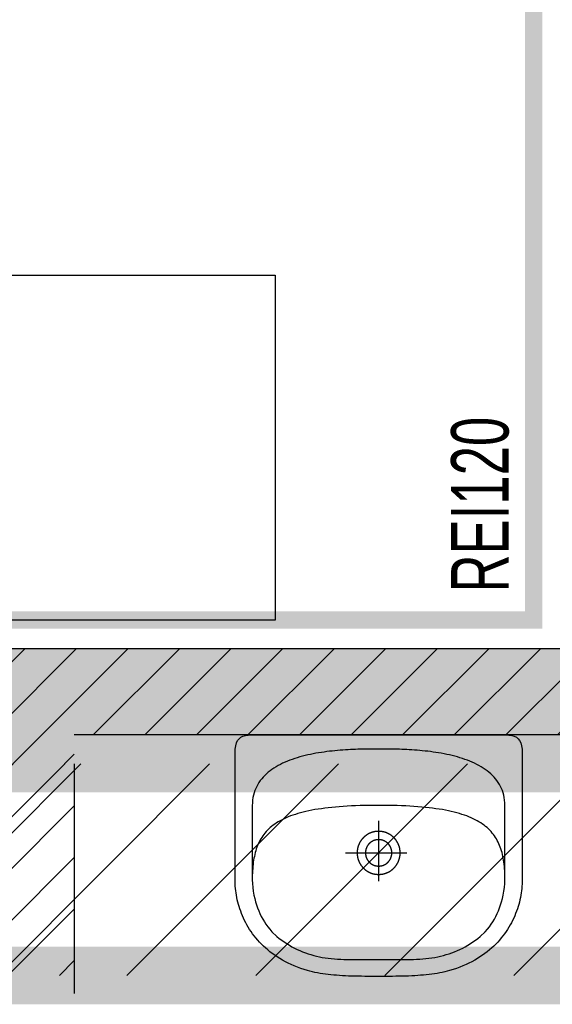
# Model space of a CAD drawing. Header units: millimetres. Extents: x 99331 to 130831, y -7610 to 25890.
# Tile 87 of 101: x 127792 to 127885, y 19850 to 20021. Entities that reach past the tile are written whole.
import ezdxf

# ---------------------------------------------------------------- set-up
doc = ezdxf.new("R2010")
doc.units = ezdxf.units.MM
doc.linetypes.add('DASHED', pattern=[0.75, 0.5, -0.25])
doc.linetypes.add('DASHED2', pattern=[0.375, 0.25, -0.125])
for name, color, linetype in [('_HSA_HATCH_WYPEŁNIENIA_PRZEGRÓD', 205, 'Continuous'), ('_HSA_WYPOSAŻENIE', 193, 'Continuous'), ('_HSA_ZAKRES_OPRACOWANIA', 213, 'Continuous'), ('_HSA_ŚCIANY_DZIAŁOWE', 6, 'Continuous')]:
    doc.layers.add(name, color=color, linetype=linetype)
doc.layers.add('_HSA_HATCH_WYPEŁNIENIA_PRZEGRÓD_P_POŻ', color=7, linetype='Continuous', true_color=0xef8a8a)
doc.layers.add('_HSA_WYDZIELENIA_POŻAROWE_120_MIN', color=7, linetype='DASHED2', true_color=0xf11f04)
doc.layers.add('_HSA_ZAKRES_OPRACOWANIA_HATCH', color=31, linetype='Continuous', transparency=0.5)
doc.styles.add('ARIAL_50', font='Arial Narrow.ttf', dxfattribs={"width": 0.8, "height": 10})
doc.styles.get("Standard").update_dxf_attribs({"font": 'Arial.ttf'})

# ---------------------------------------------------------------- blocks, each defined once
blk = doc.blocks.new('KKP2001-SKN-B01x0103')
for p, q in [((2.31, -20.51), (2.31, -20.51)), ((3.76, -20.51), (3.76, -20.51))]:
    blk.add_line(p, q)
for points in [[(0, -42), (-0.62, -42), (-1.23, -42), (-1.82, -42), (-2.41, -41.99), (-2.99, -41.98), (-3.57, -41.97), (-4.13, -41.96), (-4.68, -41.95), (-5.23, -41.93), (-5.76, -41.91), (-6.29, -41.88), (-6.81, -41.85), (-7.32, -41.81), (-7.82, -41.77), (-8.31, -41.72), (-8.8, -41.67), (-9.27, -41.61), (-9.74, -41.54), (-10.2, -41.47), (-10.65, -41.39), (-11.09, -41.3), (-11.53, -41.2), (-11.95, -41.1), (-12.37, -40.98), (-12.37, -40.98), (-12.97, -40.8), (-13.56, -40.6), (-14.13, -40.39), (-14.68, -40.17), (-15.22, -39.94), (-15.74, -39.7), (-16.24, -39.44), (-16.73, -39.18), (-17.2, -38.9), (-17.65, -38.61), (-18.09, -38.32), (-18.51, -38.01), (-18.92, -37.7), (-19.31, -37.38), (-19.69, -37.05), (-20.06, -36.72), (-20.41, -36.37), (-20.74, -36.02), (-21.06, -35.67), (-21.37, -35.31), (-21.66, -34.94), (-21.94, -34.57), (-22.2, -34.19), (-22.46, -33.81), (-22.7, -33.42), (-22.92, -33.04), (-23.14, -32.65), (-23.34, -32.25), (-23.52, -31.86), (-23.7, -31.46), (-23.86, -31.06), (-24.02, -30.66), (-24.16, -30.26), (-24.29, -29.86), (-24.4, -29.46), (-24.51, -29.06), (-24.61, -28.66), (-24.69, -28.27), (-24.76, -27.87), (-24.83, -27.48), (-24.88, -27.09), (-24.92, -26.71), (-24.96, -26.32), (-24.98, -25.94), (-25, -25.57), (-25, -25.2), (-25, -25.2), (-25, -3.17), (-24.97, -2.48), (-24.89, -1.89), (-24.75, -1.39), (-24.56, -0.98), (-24.31, -0.66), (-23.99, -0.4), (-23.62, -0.22), (-23.19, -0.09), (-22.69, -0.02), (-22.12, 0), (0, 0), (22.12, 0), (22.69, -0.02), (23.19, -0.09), (23.62, -0.22), (23.99, -0.4), (24.31, -0.66), (24.56, -0.98), (24.75, -1.39), (24.89, -1.89), (24.97, -2.48), (25, -3.17), (25, -25.2), (25, -25.57), (24.98, -25.94), (24.96, -26.32), (24.92, -26.71), (24.88, -27.09), (24.83, -27.48), (24.76, -27.87), (24.69, -28.27), (24.61, -28.66), (24.51, -29.06), (24.4, -29.46), (24.29, -29.86), (24.16, -30.26), (24.02, -30.66), (23.86, -31.06), (23.7, -31.46), (23.52, -31.86), (23.34, -32.25), (23.14, -32.65), (22.92, -33.04), (22.7, -33.42), (22.46, -33.81), (22.2, -34.19), (21.94, -34.57), (21.66, -34.94), (21.37, -35.31), (21.06, -35.67), (20.74, -36.02), (20.41, -36.37), (20.06, -36.72), (19.69, -37.05), (19.31, -37.38), (18.92, -37.7), (18.51, -38.01), (18.09, -38.32), (17.65, -38.61), (17.2, -38.9), (16.73, -39.18), (16.24, -39.44), (15.74, -39.7), (15.22, -39.94), (14.68, -40.17), (14.13, -40.39), (13.56, -40.6), (12.97, -40.8), (12.37, -40.98), (12.37, -40.98), (11.95, -41.1), (11.53, -41.2), (11.09, -41.3), (10.65, -41.39), (10.2, -41.47), (9.74, -41.54), (9.27, -41.61), (8.8, -41.67), (8.31, -41.72), (7.82, -41.77), (7.32, -41.81), (6.81, -41.85), (6.29, -41.88), (5.76, -41.91), (5.23, -41.93), (4.68, -41.95), (4.13, -41.96), (3.57, -41.97), (2.99, -41.98), (2.41, -41.99), (1.82, -42), (1.23, -42), (0.62, -42), (0, -42)], [(0, -39.07), (0.52, -39.07), (1.06, -39.07), (1.6, -39.08), (2.14, -39.08), (2.7, -39.08), (3.25, -39.08), (3.81, -39.08), (4.37, -39.08), (4.93, -39.07), (5.49, -39.06), (6.05, -39.04), (6.6, -39.02), (7.16, -38.99), (7.7, -38.95), (8.24, -38.9), (8.77, -38.84), (9.29, -38.77), (9.8, -38.68), (10.3, -38.58), (10.8, -38.47), (11.3, -38.34), (11.79, -38.2), (12.28, -38.05), (12.76, -37.88), (13.24, -37.7), (13.71, -37.51), (14.17, -37.3), (14.64, -37.07), (15.09, -36.83), (15.54, -36.57), (15.99, -36.3), (16.43, -36.01), (16.86, -35.7), (17.29, -35.38), (17.71, -35.04), (18.57, -34.22), (18.94, -33.8), (19.29, -33.37), (19.61, -32.93), (19.9, -32.48), (20.18, -32.02), (20.43, -31.55), (20.66, -31.07), (20.87, -30.58), (21.07, -30.07), (21.25, -29.54), (21.42, -29), (21.57, -28.44), (21.71, -27.86), (21.83, -27.18), (21.92, -26.52), (21.97, -25.85), (22, -25.17), (22, -12.24), (21.98, -11.78), (21.94, -11.33), (21.88, -10.9), (21.79, -10.48), (21.68, -10.07), (21.55, -9.68), (21.4, -9.3), (21.23, -8.94), (21.04, -8.59), (20.83, -8.25), (20.61, -7.92), (20.36, -7.61), (20.1, -7.31), (19.82, -7.02), (19.53, -6.74), (19.22, -6.48), (18.9, -6.22), (18.57, -5.98), (18.22, -5.75), (17.86, -5.52), (17.48, -5.31), (17.1, -5.11), (16.71, -4.92), (16.3, -4.73), (15.89, -4.56), (15.47, -4.39), (15.04, -4.24), (14.6, -4.09), (14.16, -3.95), (13.71, -3.82), (13.25, -3.7), (12.79, -3.58), (12.33, -3.47), (11.86, -3.37), (11.39, -3.28), (10.92, -3.19), (10.45, -3.11), (9.97, -3.03), (9.5, -2.96), (9.03, -2.9), (8.55, -2.84), (8.08, -2.79), (7.61, -2.74), (7.15, -2.7), (6.69, -2.66), (6.23, -2.62), (5.77, -2.59), (5.33, -2.56), (4.89, -2.54), (4.45, -2.52), (4.02, -2.5), (3.61, -2.49), (3.19, -2.48), (2.79, -2.47), (2.4, -2.46), (2.02, -2.45), (1.65, -2.45), (1.3, -2.45), (0.95, -2.44), (0.62, -2.44), (0.3, -2.44), (0, -2.44), (0, -2.44), (-0.3, -2.44), (-0.62, -2.44), (-0.95, -2.44), (-1.3, -2.45), (-1.65, -2.45), (-2.02, -2.45), (-2.4, -2.46), (-2.79, -2.47), (-3.19, -2.48), (-3.61, -2.49), (-4.02, -2.5), (-4.45, -2.52), (-4.89, -2.54), (-5.33, -2.56), (-5.77, -2.59), (-6.23, -2.62), (-6.69, -2.66), (-7.15, -2.7), (-7.61, -2.74), (-8.08, -2.79), (-8.55, -2.84), (-9.03, -2.9), (-9.5, -2.96), (-9.97, -3.03), (-10.45, -3.11), (-10.92, -3.19), (-11.39, -3.28), (-11.86, -3.37), (-12.33, -3.47), (-12.79, -3.58), (-13.25, -3.7), (-13.71, -3.82), (-14.16, -3.95), (-14.6, -4.09), (-15.04, -4.24), (-15.47, -4.39), (-15.89, -4.56), (-16.3, -4.73), (-16.71, -4.92), (-17.1, -5.11), (-17.48, -5.31), (-17.86, -5.52), (-18.22, -5.75), (-18.57, -5.98), (-18.9, -6.22), (-19.22, -6.48), (-19.53, -6.74), (-19.82, -7.02), (-20.1, -7.31), (-20.36, -7.61), (-20.61, -7.92), (-20.83, -8.25), (-21.04, -8.59), (-21.23, -8.94), (-21.4, -9.3), (-21.55, -9.68), (-21.68, -10.07), (-21.79, -10.48), (-21.88, -10.9), (-21.94, -11.33), (-21.98, -11.78), (-22, -12.24), (-22, -12.24), (-22, -25.17), (-21.97, -25.85), (-21.92, -26.52), (-21.83, -27.18), (-21.71, -27.86), (-21.57, -28.44), (-21.42, -29), (-21.25, -29.54), (-21.07, -30.07), (-20.87, -30.58), (-20.66, -31.07), (-20.43, -31.55), (-20.18, -32.02), (-19.9, -32.48), (-19.61, -32.93), (-19.29, -33.37), (-18.94, -33.8), (-18.57, -34.22), (-17.71, -35.04), (-17.29, -35.38), (-16.86, -35.7), (-16.43, -36.01), (-15.99, -36.3), (-15.54, -36.57), (-15.09, -36.83), (-14.64, -37.07), (-14.17, -37.3), (-13.71, -37.51), (-13.24, -37.7), (-12.76, -37.88), (-12.28, -38.05), (-11.79, -38.2), (-11.3, -38.34), (-10.8, -38.47), (-10.3, -38.58), (-9.8, -38.68), (-9.29, -38.77), (-8.77, -38.84), (-8.24, -38.9), (-7.7, -38.95), (-7.16, -38.99), (-6.6, -39.02), (-6.05, -39.04), (-5.49, -39.06), (-4.93, -39.07), (-4.37, -39.08), (-3.81, -39.08), (-3.25, -39.08), (-2.7, -39.08), (-2.14, -39.08), (-1.6, -39.08), (-1.06, -39.07), (-0.52, -39.07)], [(3.76, -20.51), (3.76, -20.48), (3.76, -20.44), (3.76, -20.41), (3.76, -20.38), (3.75, -20.34), (3.75, -20.31), (3.75, -20.28), (3.75, -20.24), (3.75, -20.21), (3.74, -20.18), (3.74, -20.14), (3.74, -20.11), (3.73, -20.08), (3.73, -20.04), (3.72, -20.01), (3.72, -19.98), (3.72, -19.94), (3.71, -19.91), (3.7, -19.88), (3.7, -19.84), (3.69, -19.81), (3.69, -19.78), (3.68, -19.75), (3.67, -19.71), (3.67, -19.68), (3.66, -19.65), (3.65, -19.61), (3.64, -19.58), (3.63, -19.55), (3.62, -19.52), (3.62, -19.48), (3.61, -19.45), (3.6, -19.42), (3.59, -19.39), (3.58, -19.36), (3.57, -19.32), (3.56, -19.29), (3.54, -19.26), (3.53, -19.23), (3.52, -19.2), (3.51, -19.17), (3.5, -19.14), (3.49, -19.1), (3.47, -19.07), (3.46, -19.04), (3.45, -19.01), (3.43, -18.98), (3.42, -18.95), (3.4, -18.92), (3.39, -18.89), (3.38, -18.86), (3.36, -18.83), (3.35, -18.8), (3.33, -18.77), (3.31, -18.74), (3.3, -18.71), (3.28, -18.68), (3.27, -18.65), (3.25, -18.62), (3.23, -18.59), (3.21, -18.56), (3.2, -18.54), (3.18, -18.51), (3.16, -18.48), (3.14, -18.45), (3.12, -18.42), (3.11, -18.39), (3.09, -18.37), (3.07, -18.34), (3.05, -18.31), (3.03, -18.29), (3.01, -18.26), (2.99, -18.23), (2.97, -18.21), (2.95, -18.18), (2.93, -18.15), (2.9, -18.13), (2.88, -18.1), (2.86, -18.08), (2.84, -18.05), (2.82, -18.02), (2.8, -18), (2.77, -17.97), (2.75, -17.95), (2.73, -17.93), (2.7, -17.9), (2.68, -17.88), (2.66, -17.85), (2.63, -17.83), (2.61, -17.81), (2.58, -17.78), (2.56, -17.76), (2.54, -17.74), (2.51, -17.71), (2.49, -17.69), (2.46, -17.67), (2.43, -17.65), (2.41, -17.63), (2.38, -17.61), (2.36, -17.58), (2.33, -17.56), (2.3, -17.54), (2.28, -17.52), (2.25, -17.5), (2.22, -17.48), (2.2, -17.46), (2.17, -17.44), (2.14, -17.42), (2.11, -17.41), (2.09, -17.39), (2.06, -17.37), (2.03, -17.35), (2, -17.33), (1.97, -17.31), (1.94, -17.3), (1.92, -17.28), (1.89, -17.26), (1.86, -17.25), (1.83, -17.23), (1.8, -17.21), (1.77, -17.2), (1.74, -17.18), (1.71, -17.17), (1.68, -17.15), (1.65, -17.14), (1.62, -17.12), (1.59, -17.11), (1.56, -17.09), (1.53, -17.08), (1.5, -17.07), (1.47, -17.05), (1.44, -17.04), (1.4, -17.03), (1.37, -17.02), (1.34, -17), (1.31, -16.99), (1.28, -16.98), (1.25, -16.97), (1.22, -16.96), (1.18, -16.95), (1.15, -16.94), (1.12, -16.93), (1.09, -16.92), (1.06, -16.91), (1.02, -16.9), (0.99, -16.89), (0.96, -16.88), (0.93, -16.87), (0.89, -16.86), (0.86, -16.86), (0.83, -16.85), (0.8, -16.84), (0.76, -16.83), (0.73, -16.83), (0.7, -16.82), (0.66, -16.82), (0.63, -16.81), (0.6, -16.8), (0.56, -16.8), (0.53, -16.79), (0.5, -16.79), (0.46, -16.79), (0.43, -16.78), (0.4, -16.78), (0.36, -16.77), (0.33, -16.77), (0.3, -16.77), (0.26, -16.77), (0.23, -16.76), (0.2, -16.76), (0.16, -16.76), (0.13, -16.76), (0.1, -16.76), (0.06, -16.76), (0.03, -16.76), (0, -16.76), (-0.04, -16.76), (-0.07, -16.76), (-0.11, -16.76), (-0.14, -16.76), (-0.17, -16.76), (-0.21, -16.76), (-0.24, -16.77), (-0.27, -16.77), (-0.31, -16.77), (-0.34, -16.77), (-0.37, -16.78), (-0.41, -16.78), (-0.44, -16.78), (-0.47, -16.79), (-0.51, -16.79), (-0.54, -16.8), (-0.57, -16.8), (-0.61, -16.81), (-0.64, -16.81), (-0.67, -16.82), (-0.7, -16.83), (-0.74, -16.83), (-0.77, -16.84), (-0.8, -16.85), (-0.84, -16.85), (-0.87, -16.86), (-0.9, -16.87), (-0.93, -16.88), (-0.97, -16.89), (-1, -16.9), (-1.03, -16.9), (-1.06, -16.91), (-1.1, -16.92), (-1.13, -16.93), (-1.16, -16.94), (-1.19, -16.95), (-1.22, -16.97), (-1.25, -16.98), (-1.29, -16.99), (-1.32, -17), (-1.35, -17.01), (-1.38, -17.02), (-1.41, -17.04), (-1.44, -17.05), (-1.47, -17.06), (-1.5, -17.08), (-1.53, -17.09), (-1.57, -17.1), (-1.6, -17.12), (-1.63, -17.13), (-1.66, -17.15), (-1.69, -17.16), (-1.72, -17.18), (-1.75, -17.19), (-1.78, -17.21), (-1.8, -17.22), (-1.83, -17.24), (-1.86, -17.26), (-1.89, -17.27), (-1.92, -17.29), (-1.95, -17.31), (-1.98, -17.33), (-2.01, -17.34), (-2.03, -17.36), (-2.06, -17.38), (-2.09, -17.4), (-2.12, -17.42), (-2.15, -17.44), (-2.17, -17.46), (-2.2, -17.48), (-2.23, -17.5), (-2.25, -17.52), (-2.28, -17.54), (-2.31, -17.56), (-2.33, -17.58), (-2.36, -17.6), (-2.39, -17.62), (-2.41, -17.64), (-2.44, -17.66), (-2.46, -17.69), (-2.49, -17.71), (-2.51, -17.73), (-2.54, -17.75), (-2.56, -17.78), (-2.59, -17.8), (-2.61, -17.82), (-2.63, -17.85), (-2.66, -17.87), (-2.68, -17.89), (-2.71, -17.92), (-2.73, -17.94), (-2.75, -17.97), (-2.77, -17.99), (-2.8, -18.02), (-2.82, -18.04), (-2.84, -18.07), (-2.86, -18.09), (-2.88, -18.12), (-2.9, -18.15), (-2.93, -18.17), (-2.95, -18.2), (-2.97, -18.22), (-2.99, -18.25), (-3.01, -18.28), (-3.03, -18.31), (-3.05, -18.33), (-3.07, -18.36), (-3.09, -18.39), (-3.1, -18.42), (-3.12, -18.44), (-3.14, -18.47), (-3.16, -18.5), (-3.18, -18.53), (-3.19, -18.56), (-3.21, -18.59), (-3.23, -18.61), (-3.25, -18.64), (-3.26, -18.67), (-3.28, -18.7), (-3.29, -18.73), (-3.31, -18.76), (-3.33, -18.79), (-3.34, -18.82), (-3.36, -18.85), (-3.37, -18.88), (-3.39, -18.91), (-3.4, -18.94), (-3.41, -18.97), (-3.43, -19), (-3.44, -19.03), (-3.45, -19.06), (-3.47, -19.1), (-3.48, -19.13), (-3.49, -19.16), (-3.5, -19.19), (-3.51, -19.22), (-3.53, -19.25), (-3.54, -19.28), (-3.55, -19.32), (-3.56, -19.35), (-3.57, -19.38), (-3.58, -19.41), (-3.59, -19.44), (-3.6, -19.48), (-3.61, -19.51), (-3.62, -19.54), (-3.62, -19.57), (-3.63, -19.61), (-3.64, -19.64), (-3.65, -19.67), (-3.65, -19.7), (-3.66, -19.74), (-3.67, -19.77), (-3.68, -19.8), (-3.68, -19.84), (-3.69, -19.87), (-3.69, -19.9), (-3.7, -19.93), (-3.7, -19.97), (-3.71, -20), (-3.71, -20.03), (-3.72, -20.07), (-3.72, -20.1), (-3.72, -20.13), (-3.73, -20.17), (-3.73, -20.2), (-3.73, -20.23), (-3.73, -20.27), (-3.74, -20.3), (-3.74, -20.34), (-3.74, -20.37), (-3.74, -20.4), (-3.74, -20.44), (-3.74, -20.47), (-3.74, -20.5), (-3.74, -20.54), (-3.74, -20.57), (-3.74, -20.6), (-3.74, -20.64), (-3.74, -20.67), (-3.74, -20.7), (-3.74, -20.74), (-3.73, -20.77), (-3.73, -20.8), (-3.73, -20.84), (-3.72, -20.87), (-3.72, -20.9), (-3.72, -20.94), (-3.71, -20.97), (-3.71, -21), (-3.7, -21.04), (-3.7, -21.07), (-3.69, -21.1), (-3.69, -21.14), (-3.68, -21.17), (-3.68, -21.2), (-3.67, -21.24), (-3.66, -21.27), (-3.66, -21.3), (-3.65, -21.34), (-3.64, -21.37), (-3.63, -21.4), (-3.63, -21.43), (-3.62, -21.47), (-3.61, -21.5), (-3.6, -21.53), (-3.59, -21.56), (-3.58, -21.59), (-3.57, -21.63), (-3.56, -21.66), (-3.55, -21.69), (-3.54, -21.72), (-3.53, -21.75), (-3.52, -21.79), (-3.51, -21.82), (-3.49, -21.85), (-3.48, -21.88), (-3.47, -21.91), (-3.46, -21.94), (-3.44, -21.97), (-3.43, -22), (-3.42, -22.03), (-3.4, -22.07), (-3.39, -22.1), (-3.37, -22.13), (-3.36, -22.16), (-3.35, -22.19), (-3.33, -22.22), (-3.31, -22.25), (-3.3, -22.28), (-3.28, -22.31), (-3.27, -22.33), (-3.25, -22.36), (-3.23, -22.39), (-3.22, -22.42), (-3.2, -22.45), (-3.18, -22.48), (-3.16, -22.51), (-3.15, -22.54), (-3.13, -22.56), (-3.11, -22.59), (-3.09, -22.62), (-3.07, -22.65), (-3.05, -22.68), (-3.03, -22.7), (-3.01, -22.73), (-2.99, -22.76), (-2.97, -22.78), (-2.95, -22.81), (-2.93, -22.84), (-2.91, -22.86), (-2.89, -22.89), (-2.87, -22.91), (-2.85, -22.94), (-2.82, -22.97), (-2.8, -22.99), (-2.78, -23.02), (-2.76, -23.04), (-2.73, -23.07), (-2.71, -23.09), (-2.69, -23.11), (-2.67, -23.14), (-2.64, -23.16), (-2.62, -23.19), (-2.59, -23.21), (-2.57, -23.23), (-2.54, -23.25), (-2.52, -23.28), (-2.5, -23.3), (-2.47, -23.32), (-2.44, -23.34), (-2.42, -23.37), (-2.39, -23.39), (-2.37, -23.41), (-2.34, -23.43), (-2.32, -23.45), (-2.29, -23.47), (-2.26, -23.49), (-2.24, -23.51), (-2.21, -23.53), (-2.18, -23.55), (-2.15, -23.57), (-2.13, -23.59), (-2.1, -23.61), (-2.07, -23.63), (-2.04, -23.65), (-2.01, -23.67), (-1.99, -23.68), (-1.96, -23.7), (-1.93, -23.72), (-1.9, -23.74), (-1.87, -23.75), (-1.84, -23.77), (-1.81, -23.79), (-1.78, -23.8), (-1.75, -23.82), (-1.72, -23.83), (-1.69, -23.85), (-1.66, -23.86), (-1.63, -23.88), (-1.6, -23.89), (-1.57, -23.91), (-1.54, -23.92), (-1.51, -23.94), (-1.48, -23.95), (-1.45, -23.96), (-1.42, -23.98), (-1.39, -23.99), (-1.36, -24), (-1.33, -24.01), (-1.3, -24.02), (-1.26, -24.04), (-1.23, -24.05), (-1.2, -24.06), (-1.17, -24.07), (-1.14, -24.08), (-1.1, -24.09), (-1.07, -24.1), (-1.04, -24.11), (-1.01, -24.12), (-0.98, -24.13), (-0.94, -24.14), (-0.91, -24.14), (-0.88, -24.15), (-0.85, -24.16), (-0.81, -24.17), (-0.78, -24.17), (-0.75, -24.18), (-0.71, -24.19), (-0.68, -24.19), (-0.65, -24.2), (-0.62, -24.21), (-0.58, -24.21), (-0.55, -24.22), (-0.52, -24.22), (-0.48, -24.23), (-0.45, -24.23), (-0.42, -24.23), (-0.38, -24.24), (-0.35, -24.24), (-0.32, -24.24), (-0.28, -24.25), (-0.25, -24.25), (-0.22, -24.25), (-0.18, -24.25), (-0.15, -24.25), (-0.11, -24.26), (-0.08, -24.26), (-0.05, -24.26), (-0.01, -24.26), (0.02, -24.26), (0.05, -24.26), (0.09, -24.26), (0.12, -24.26), (0.15, -24.25), (0.19, -24.25), (0.22, -24.25), (0.25, -24.25), (0.29, -24.25), (0.32, -24.24), (0.35, -24.24), (0.39, -24.24), (0.42, -24.23), (0.45, -24.23), (0.49, -24.23), (0.52, -24.22), (0.55, -24.22), (0.59, -24.21), (0.62, -24.21), (0.65, -24.2), (0.69, -24.2), (0.72, -24.19), (0.75, -24.18), (0.79, -24.18), (0.82, -24.17), (0.85, -24.16), (0.88, -24.15), (0.92, -24.15), (0.95, -24.14), (0.98, -24.13), (1.01, -24.12), (1.05, -24.11), (1.08, -24.1), (1.11, -24.09), (1.14, -24.08), (1.17, -24.07), (1.21, -24.06), (1.24, -24.05), (1.27, -24.04), (1.3, -24.03), (1.33, -24.02), (1.36, -24), (1.4, -23.99), (1.43, -23.98), (1.46, -23.97), (1.49, -23.95), (1.52, -23.94), (1.55, -23.93), (1.58, -23.91), (1.61, -23.9), (1.64, -23.88), (1.67, -23.87), (1.7, -23.85), (1.73, -23.84), (1.76, -23.82), (1.79, -23.81), (1.82, -23.79), (1.85, -23.77), (1.88, -23.76), (1.91, -23.74), (1.94, -23.72), (1.97, -23.71), (1.99, -23.69), (2.02, -23.67), (2.05, -23.65), (2.08, -23.63), (2.11, -23.62), (2.13, -23.6), (2.16, -23.58), (2.19, -23.56), (2.22, -23.54), (2.24, -23.52), (2.27, -23.5), (2.3, -23.48), (2.32, -23.46), (2.35, -23.44), (2.38, -23.42), (2.4, -23.39), (2.43, -23.37), (2.45, -23.35), (2.48, -23.33), (2.5, -23.31), (2.53, -23.28), (2.55, -23.26), (2.58, -23.24), (2.6, -23.22), (2.63, -23.19), (2.65, -23.17), (2.67, -23.15), (2.7, -23.12), (2.72, -23.1), (2.74, -23.07), (2.77, -23.05), (2.79, -23.02), (2.81, -23), (2.83, -22.97), (2.86, -22.95), (2.88, -22.92), (2.9, -22.9), (2.92, -22.87), (2.94, -22.84), (2.96, -22.82), (2.98, -22.79), (3, -22.76), (3.02, -22.74), (3.04, -22.71), (3.06, -22.68), (3.08, -22.66), (3.1, -22.63), (3.12, -22.6), (3.14, -22.57), (3.16, -22.54), (3.17, -22.52), (3.19, -22.49), (3.21, -22.46), (3.23, -22.43), (3.24, -22.4), (3.26, -22.37), (3.28, -22.34), (3.29, -22.31), (3.31, -22.28), (3.33, -22.25), (3.34, -22.23), (3.36, -22.2), (3.37, -22.17), (3.39, -22.13), (3.4, -22.1), (3.41, -22.07), (3.43, -22.04), (3.44, -22.01), (3.46, -21.98), (3.47, -21.95), (3.48, -21.92), (3.49, -21.89), (3.51, -21.86), (3.52, -21.83), (3.53, -21.79), (3.54, -21.76), (3.55, -21.73), (3.56, -21.7), (3.57, -21.67), (3.58, -21.64), (3.59, -21.6), (3.6, -21.57), (3.61, -21.54), (3.62, -21.51), (3.63, -21.48), (3.64, -21.44), (3.65, -21.41), (3.66, -21.38), (3.66, -21.34), (3.67, -21.31), (3.68, -21.28), (3.68, -21.25), (3.69, -21.21), (3.7, -21.18), (3.7, -21.15), (3.71, -21.11), (3.71, -21.08), (3.72, -21.05), (3.72, -21.01), (3.73, -20.98), (3.73, -20.95), (3.74, -20.91), (3.74, -20.88), (3.74, -20.85), (3.75, -20.81), (3.75, -20.78), (3.75, -20.75), (3.75, -20.71), (3.75, -20.68), (3.76, -20.65), (3.76, -20.61), (3.76, -20.58), (3.76, -20.55), (3.76, -20.51)], [(2.31, -20.51), (2.31, -20.48), (2.31, -20.46), (2.31, -20.43), (2.31, -20.41), (2.3, -20.38), (2.3, -20.35), (2.3, -20.33), (2.3, -20.3), (2.3, -20.27), (2.29, -20.25), (2.29, -20.22), (2.29, -20.2), (2.28, -20.17), (2.28, -20.14), (2.27, -20.12), (2.27, -20.09), (2.26, -20.07), (2.26, -20.04), (2.25, -20.01), (2.25, -19.99), (2.24, -19.96), (2.24, -19.94), (2.23, -19.91), (2.22, -19.89), (2.22, -19.86), (2.21, -19.84), (2.2, -19.81), (2.19, -19.79), (2.18, -19.76), (2.17, -19.74), (2.17, -19.71), (2.16, -19.69), (2.15, -19.66), (2.14, -19.64), (2.13, -19.61), (2.12, -19.59), (2.11, -19.57), (2.1, -19.54), (2.08, -19.52), (2.07, -19.5), (2.06, -19.47), (2.05, -19.45), (2.04, -19.43), (2.02, -19.4), (2.01, -19.38), (2, -19.36), (1.99, -19.33), (1.97, -19.31), (1.96, -19.29), (1.94, -19.27), (1.93, -19.24), (1.92, -19.22), (1.9, -19.2), (1.89, -19.18), (1.87, -19.16), (1.85, -19.14), (1.84, -19.12), (1.82, -19.09), (1.81, -19.07), (1.79, -19.05), (1.77, -19.03), (1.76, -19.01), (1.74, -18.99), (1.72, -18.97), (1.7, -18.95), (1.69, -18.94), (1.67, -18.92), (1.65, -18.9), (1.63, -18.88), (1.61, -18.86), (1.59, -18.84), (1.57, -18.82), (1.56, -18.81), (1.54, -18.79), (1.52, -18.77), (1.5, -18.75), (1.48, -18.74), (1.46, -18.72), (1.44, -18.7), (1.41, -18.69), (1.39, -18.67), (1.37, -18.66), (1.35, -18.64), (1.33, -18.63), (1.31, -18.61), (1.29, -18.6), (1.26, -18.58), (1.24, -18.57), (1.22, -18.55), (1.2, -18.54), (1.18, -18.53), (1.15, -18.51), (1.13, -18.5), (1.11, -18.49), (1.08, -18.47), (1.06, -18.46), (1.04, -18.45), (1.01, -18.44), (0.99, -18.43), (0.97, -18.42), (0.94, -18.41), (0.92, -18.4), (0.89, -18.39), (0.87, -18.38), (0.84, -18.37), (0.82, -18.36), (0.8, -18.35), (0.77, -18.34), (0.75, -18.33), (0.72, -18.32), (0.7, -18.31), (0.67, -18.31), (0.65, -18.3), (0.62, -18.29), (0.6, -18.28), (0.57, -18.28), (0.54, -18.27), (0.52, -18.27), (0.49, -18.26), (0.47, -18.25), (0.44, -18.25), (0.42, -18.24), (0.39, -18.24), (0.36, -18.24), (0.34, -18.23), (0.31, -18.23), (0.29, -18.22), (0.26, -18.22), (0.23, -18.22), (0.21, -18.22), (0.18, -18.21), (0.15, -18.21), (0.13, -18.21), (0.1, -18.21), (0.08, -18.21), (0.05, -18.21), (0.02, -18.21), (0, -18.21), (-0.03, -18.21), (-0.06, -18.21), (-0.08, -18.21), (-0.11, -18.21), (-0.13, -18.21), (-0.16, -18.21), (-0.19, -18.22), (-0.21, -18.22), (-0.24, -18.22), (-0.26, -18.22), (-0.29, -18.23), (-0.32, -18.23), (-0.34, -18.23), (-0.37, -18.24), (-0.39, -18.24), (-0.42, -18.25), (-0.45, -18.25), (-0.47, -18.26), (-0.5, -18.26), (-0.52, -18.27), (-0.55, -18.28), (-0.57, -18.28), (-0.6, -18.29), (-0.62, -18.3), (-0.65, -18.3), (-0.68, -18.31), (-0.7, -18.32), (-0.73, -18.33), (-0.75, -18.34), (-0.77, -18.34), (-0.8, -18.35), (-0.82, -18.36), (-0.85, -18.37), (-0.87, -18.38), (-0.9, -18.39), (-0.92, -18.4), (-0.95, -18.41), (-0.97, -18.43), (-0.99, -18.44), (-1.02, -18.45), (-1.04, -18.46), (-1.06, -18.47), (-1.09, -18.48), (-1.11, -18.5), (-1.13, -18.51), (-1.15, -18.52), (-1.18, -18.54), (-1.2, -18.55), (-1.22, -18.56), (-1.24, -18.58), (-1.27, -18.59), (-1.29, -18.61), (-1.31, -18.62), (-1.33, -18.64), (-1.35, -18.65), (-1.37, -18.67), (-1.39, -18.68), (-1.42, -18.7), (-1.44, -18.72), (-1.46, -18.73), (-1.48, -18.75), (-1.5, -18.77), (-1.52, -18.78), (-1.54, -18.8), (-1.56, -18.82), (-1.57, -18.84), (-1.59, -18.86), (-1.61, -18.87), (-1.63, -18.89), (-1.65, -18.91), (-1.67, -18.93), (-1.68, -18.95), (-1.7, -18.97), (-1.72, -18.99), (-1.74, -19.01), (-1.75, -19.03), (-1.77, -19.05), (-1.79, -19.07), (-1.8, -19.09), (-1.82, -19.11), (-1.84, -19.13), (-1.85, -19.15), (-1.87, -19.17), (-1.88, -19.2), (-1.9, -19.22), (-1.91, -19.24), (-1.93, -19.26), (-1.94, -19.28), (-1.95, -19.31), (-1.97, -19.33), (-1.98, -19.35), (-1.99, -19.37), (-2.01, -19.4), (-2.02, -19.42), (-2.03, -19.44), (-2.04, -19.47), (-2.06, -19.49), (-2.07, -19.51), (-2.08, -19.54), (-2.09, -19.56), (-2.1, -19.59), (-2.11, -19.61), (-2.12, -19.63), (-2.13, -19.66), (-2.14, -19.68), (-2.15, -19.71), (-2.16, -19.73), (-2.17, -19.76), (-2.17, -19.78), (-2.18, -19.81), (-2.19, -19.83), (-2.2, -19.86), (-2.21, -19.88), (-2.21, -19.91), (-2.22, -19.93), (-2.23, -19.96), (-2.23, -19.98), (-2.24, -20.01), (-2.24, -20.04), (-2.25, -20.06), (-2.25, -20.09), (-2.26, -20.11), (-2.26, -20.14), (-2.27, -20.16), (-2.27, -20.19), (-2.27, -20.22), (-2.28, -20.24), (-2.28, -20.27), (-2.28, -20.29), (-2.28, -20.32), (-2.29, -20.35), (-2.29, -20.37), (-2.29, -20.4), (-2.29, -20.43), (-2.29, -20.45), (-2.29, -20.48), (-2.29, -20.5), (-2.29, -20.53), (-2.29, -20.56), (-2.29, -20.58), (-2.29, -20.61), (-2.29, -20.64), (-2.29, -20.66), (-2.29, -20.69), (-2.28, -20.71), (-2.28, -20.74), (-2.28, -20.77), (-2.27, -20.79), (-2.27, -20.82), (-2.27, -20.85), (-2.26, -20.87), (-2.26, -20.9), (-2.25, -20.92), (-2.25, -20.95), (-2.24, -20.97), (-2.24, -21), (-2.23, -21.03), (-2.23, -21.05), (-2.22, -21.08), (-2.21, -21.1), (-2.21, -21.13), (-2.2, -21.15), (-2.19, -21.18), (-2.18, -21.2), (-2.18, -21.23), (-2.17, -21.25), (-2.16, -21.28), (-2.15, -21.3), (-2.14, -21.33), (-2.13, -21.35), (-2.12, -21.38), (-2.11, -21.4), (-2.1, -21.42), (-2.09, -21.45), (-2.08, -21.47), (-2.07, -21.5), (-2.06, -21.52), (-2.05, -21.54), (-2.03, -21.57), (-2.02, -21.59), (-2.01, -21.61), (-2, -21.64), (-1.98, -21.66), (-1.97, -21.68), (-1.96, -21.7), (-1.94, -21.73), (-1.93, -21.75), (-1.91, -21.77), (-1.9, -21.79), (-1.89, -21.81), (-1.87, -21.84), (-1.85, -21.86), (-1.84, -21.88), (-1.82, -21.9), (-1.81, -21.92), (-1.79, -21.94), (-1.77, -21.96), (-1.76, -21.98), (-1.74, -22), (-1.72, -22.02), (-1.71, -22.04), (-1.69, -22.06), (-1.67, -22.08), (-1.65, -22.1), (-1.63, -22.12), (-1.62, -22.14), (-1.6, -22.15), (-1.58, -22.17), (-1.56, -22.19), (-1.54, -22.21), (-1.52, -22.23), (-1.5, -22.24), (-1.48, -22.26), (-1.46, -22.28), (-1.44, -22.29), (-1.42, -22.31), (-1.4, -22.33), (-1.38, -22.34), (-1.36, -22.36), (-1.34, -22.37), (-1.31, -22.39), (-1.29, -22.4), (-1.27, -22.42), (-1.25, -22.43), (-1.23, -22.45), (-1.21, -22.46), (-1.18, -22.48), (-1.16, -22.49), (-1.14, -22.5), (-1.11, -22.52), (-1.09, -22.53), (-1.07, -22.54), (-1.05, -22.55), (-1.02, -22.56), (-1, -22.58), (-0.97, -22.59), (-0.95, -22.6), (-0.93, -22.61), (-0.9, -22.62), (-0.88, -22.63), (-0.85, -22.64), (-0.83, -22.65), (-0.81, -22.66), (-0.78, -22.67), (-0.76, -22.68), (-0.73, -22.69), (-0.71, -22.69), (-0.68, -22.7), (-0.66, -22.71), (-0.63, -22.72), (-0.61, -22.72), (-0.58, -22.73), (-0.55, -22.74), (-0.53, -22.74), (-0.5, -22.75), (-0.48, -22.76), (-0.45, -22.76), (-0.43, -22.77), (-0.4, -22.77), (-0.37, -22.78), (-0.35, -22.78), (-0.32, -22.78), (-0.3, -22.79), (-0.27, -22.79), (-0.24, -22.79), (-0.22, -22.8), (-0.19, -22.8), (-0.17, -22.8), (-0.14, -22.8), (-0.11, -22.8), (-0.09, -22.81), (-0.06, -22.81), (-0.03, -22.81), (-0.01, -22.81), (0.02, -22.81), (0.04, -22.81), (0.07, -22.81), (0.1, -22.81), (0.12, -22.8), (0.15, -22.8), (0.18, -22.8), (0.2, -22.8), (0.23, -22.8), (0.25, -22.79), (0.28, -22.79), (0.31, -22.79), (0.33, -22.78), (0.36, -22.78), (0.38, -22.78), (0.41, -22.77), (0.44, -22.77), (0.46, -22.76), (0.49, -22.76), (0.51, -22.75), (0.54, -22.75), (0.56, -22.74), (0.59, -22.73), (0.61, -22.73), (0.64, -22.72), (0.67, -22.71), (0.69, -22.7), (0.72, -22.7), (0.74, -22.69), (0.77, -22.68), (0.79, -22.67), (0.81, -22.66), (0.84, -22.65), (0.86, -22.64), (0.89, -22.63), (0.91, -22.62), (0.94, -22.61), (0.96, -22.6), (0.98, -22.59), (1.01, -22.58), (1.03, -22.57), (1.05, -22.56), (1.08, -22.54), (1.1, -22.53), (1.12, -22.52), (1.15, -22.51), (1.17, -22.49), (1.19, -22.48), (1.22, -22.47), (1.24, -22.45), (1.26, -22.44), (1.28, -22.42), (1.3, -22.41), (1.32, -22.39), (1.35, -22.38), (1.37, -22.36), (1.39, -22.35), (1.41, -22.33), (1.43, -22.31), (1.45, -22.3), (1.47, -22.28), (1.49, -22.26), (1.51, -22.25), (1.53, -22.23), (1.55, -22.21), (1.57, -22.2), (1.59, -22.18), (1.61, -22.16), (1.63, -22.14), (1.65, -22.12), (1.66, -22.1), (1.68, -22.08), (1.7, -22.07), (1.72, -22.05), (1.74, -22.03), (1.75, -22.01), (1.77, -21.99), (1.79, -21.97), (1.8, -21.95), (1.82, -21.92), (1.84, -21.9), (1.85, -21.88), (1.87, -21.86), (1.88, -21.84), (1.9, -21.82), (1.91, -21.8), (1.93, -21.78), (1.94, -21.75), (1.95, -21.73), (1.97, -21.71), (1.98, -21.69), (2, -21.66), (2.01, -21.64), (2.02, -21.62), (2.03, -21.6), (2.05, -21.57), (2.06, -21.55), (2.07, -21.53), (2.08, -21.5), (2.09, -21.48), (2.1, -21.45), (2.11, -21.43), (2.12, -21.41), (2.14, -21.38), (2.14, -21.36), (2.15, -21.33), (2.16, -21.31), (2.17, -21.28), (2.18, -21.26), (2.19, -21.23), (2.2, -21.21), (2.21, -21.18), (2.21, -21.16), (2.22, -21.13), (2.23, -21.11), (2.23, -21.08), (2.24, -21.06), (2.25, -21.03), (2.25, -21.01), (2.26, -20.98), (2.26, -20.95), (2.27, -20.93), (2.27, -20.9), (2.28, -20.88), (2.28, -20.85), (2.29, -20.83), (2.29, -20.8), (2.29, -20.77), (2.3, -20.75), (2.3, -20.72), (2.3, -20.69), (2.3, -20.67), (2.3, -20.64), (2.31, -20.62), (2.31, -20.59), (2.31, -20.56), (2.31, -20.54), (2.31, -20.51)]]:
    blk.add_lwpolyline(points, close=True)
for points in [[(0, -12.24), (-0.84, -12.24), (-1.66, -12.25), (-2.46, -12.27), (-3.24, -12.29), (-4, -12.31), (-4.74, -12.34), (-5.46, -12.38), (-6.17, -12.43), (-6.85, -12.48), (-7.51, -12.53), (-8.15, -12.59), (-8.78, -12.66), (-9.38, -12.74), (-9.97, -12.82), (-10.54, -12.9), (-11.1, -12.99), (-11.63, -13.09), (-12.15, -13.2), (-12.66, -13.31), (-13.14, -13.42), (-13.61, -13.54), (-14.07, -13.67), (-14.5, -13.81), (-14.93, -13.95), (-15.34, -14.09), (-15.73, -14.25), (-16.11, -14.41), (-16.47, -14.57), (-16.82, -14.74), (-17.15, -14.92), (-17.47, -15.11), (-17.78, -15.3), (-18.08, -15.49), (-18.36, -15.7), (-18.63, -15.91), (-18.88, -16.12), (-19.13, -16.34), (-19.36, -16.57), (-19.58, -16.81), (-19.79, -17.05), (-19.98, -17.3), (-20.17, -17.55), (-20.35, -17.81), (-20.51, -18.08), (-20.67, -18.35), (-20.81, -18.63), (-20.95, -18.92), (-21.07, -19.21), (-21.19, -19.51), (-21.3, -19.82), (-21.4, -20.13), (-21.49, -20.45), (-21.57, -20.77), (-21.64, -21.11), (-21.71, -21.44), (-21.77, -21.79), (-21.82, -22.14), (-21.86, -22.5), (-21.9, -22.87), (-21.93, -23.24), (-21.96, -23.62), (-21.98, -24), (-21.99, -24.39), (-22, -24.79), (-22, -25.2)], [(22, -25.2), (22, -24.79), (21.99, -24.39), (21.98, -24), (21.96, -23.62), (21.93, -23.24), (21.9, -22.87), (21.86, -22.5), (21.82, -22.14), (21.77, -21.79), (21.71, -21.44), (21.64, -21.11), (21.57, -20.77), (21.49, -20.45), (21.4, -20.13), (21.3, -19.82), (21.19, -19.51), (21.07, -19.21), (20.95, -18.92), (20.81, -18.63), (20.67, -18.35), (20.51, -18.08), (20.35, -17.81), (20.17, -17.55), (19.98, -17.3), (19.79, -17.05), (19.58, -16.81), (19.36, -16.57), (19.13, -16.34), (18.88, -16.12), (18.63, -15.91), (18.36, -15.7), (18.08, -15.49), (17.78, -15.3), (17.47, -15.11), (17.15, -14.92), (16.82, -14.74), (16.47, -14.57), (16.11, -14.41), (15.73, -14.25), (15.34, -14.09), (14.93, -13.95), (14.5, -13.81), (14.07, -13.67), (13.61, -13.54), (13.14, -13.42), (12.66, -13.31), (12.15, -13.2), (11.63, -13.09), (11.1, -12.99), (10.54, -12.9), (9.97, -12.82), (9.38, -12.74), (8.78, -12.66), (8.15, -12.59), (7.51, -12.53), (6.85, -12.48), (6.16, -12.43), (5.46, -12.38), (4.74, -12.34), (4, -12.31), (3.24, -12.29), (2.46, -12.27), (1.66, -12.25), (0.84, -12.24), (0, -12.24)], [(0.01, -25.41), (0.01, -14.92)], [(4.89, -20.53), (-5.79, -20.53)]]:
    blk.add_lwpolyline(points)
for tag, p, flags in [('ID', (-11.36, -28.32), 3), ('KOLOR', (-11.36, -34.8), 1)]:
    blk.add_attdef(tag, p, '', height=4, dxfattribs=dict(flags=flags))

msp = doc.modelspace()

# ---------------------------------------------------------------- hatches: boundary and pattern name
at = {"layer": '_HSA_HATCH_WYPEŁNIENIA_PRZEGRÓD', "true_color": 0x969696}
h = msp.add_hatch(color=252, dxfattribs=at)
h.paths.add_polyline_path([(127908.74, 21358.65), (127928.74, 21358.65), (127928.74, 21344.65), (127908.74, 21344.65)], flags=16)
h.paths.add_polyline_path([(127908.74, 21316.2), (127928.74, 21316.2), (127928.74, 21302.2), (127908.74, 21302.2)], flags=16)
h.paths.add_polyline_path([(128313.81, 21127.88), (127901.81, 21127.88), (127901.81, 21195.11), (127886.81, 21195.11), (127886.81, 21074.05), (127901.81, 21074.05), (127901.81, 21112.88), (128313.81, 21112.88)])
h.paths.add_polyline_path([(127908.74, 20911.72), (127908.74, 20925.72), (127928.74, 20925.72), (127928.74, 20911.72)], flags=16)
h.paths.add_polyline_path([(127905.74, 20412), (127925.74, 20412), (127925.74, 20398), (127925.74, 20380.88), (128313.81, 20380.88), (128313.81, 20394.88), (127928.84, 20394.88), (127928.84, 20455.93), (127901.81, 20455.93), (127901.81, 20470.05), (127886.81, 20470.05), (127886.81, 20362.05), (127901.81, 20362.05), (127901.81, 20380.88), (127905.74, 20380.88), (127905.74, 20398)])
h.paths.add_polyline_path([(127905.74, 20419.22), (127905.74, 20433.22), (127925.74, 20433.22), (127925.74, 20419.22)], flags=16)
h.paths.add_polyline_path([(127706.81, 20039.88), (127706.81, 20024.88)])
h.paths.add_polyline_path([(127886.81, 20835.05), (127901.81, 20835.05), (127901.81, 20872.38), (127908.74, 20872.38), (127908.74, 20890.5), (127908.74, 20904.5), (127928.74, 20904.5), (127928.74, 20890.5), (127928.74, 20872.38), (128313.81, 20872.38), (128313.81, 20888.38), (127931.84, 20888.38), (127931.84, 20943.43), (127901.81, 20943.43), (127901.81, 20963.05), (127886.81, 20963.05)])
h.paths.add_polyline_path([(127853.81, 21394.88), (127853.81, 21379.88), (127886.81, 21379.88), (127886.81, 21337.42), (127908.74, 21337.42), (127928.74, 21337.42), (127928.74, 21323.42), (127908.74, 21323.42), (127886.81, 21323.42), (127886.81, 21297.11), (127934.49, 21297.11), (127934.49, 21379.88), (128263.81, 21379.88), (128263.81, 21394.88), (127928.74, 21394.88), (127928.74, 21379.88), (127928.74, 21365.88), (127908.74, 21365.88), (127908.74, 21379.88), (127908.74, 21394.88)])
h.paths.add_polyline_path([(127751.81, 21379.88), (127751.81, 21394.88), (127706.81, 21394.88), (127706.81, 21468.86), (127691.81, 21468.86), (127691.81, 21311.14), (127706.81, 21311.14), (127706.81, 21379.88)])
h.paths.add_polyline_path([(127901.81, 20124.42), (127901.81, 20238.88), (127886.81, 20238.88), (127886.81, 20124.42)])
h.paths.add_polyline_path([(127901.81, 20589.05), (127901.81, 20733.05), (127886.81, 20733.05), (127886.81, 20589.05)])
h.paths.add_polyline_path([(127886.81, 19911.42), (127926.81, 19911.42), (127926.81, 19935.95), (127916.48, 19935.95), (127896.48, 19935.95), (127896.48, 19949.95), (127916.48, 19949.95), (127926.81, 19949.95), (127926.81, 19975.26), (127907.81, 19975.26), (127907.81, 20039.88), (127886.81, 20039.88), (127886.92, 20024.88), (127886.81, 20024.88), (127886.81, 19969.6), (127896.48, 19969.6), (127916.48, 19969.6), (127916.48, 19955.6), (127896.48, 19955.6), (127886.81, 19955.6), (127886.81, 19928.37), (127896.48, 19928.37), (127916.48, 19928.37), (127916.48, 19914.37), (127896.48, 19914.37), (127886.81, 19914.37)])
h.paths.add_polyline_path([(128023.81, 19891.42), (128059.54, 19891.42), (128059.54, 19896.42), (128313.81, 19896.42), (128313.81, 19891.42), (128358.19, 19891.42), (128358.19, 19931.42), (128343.19, 19931.42), (128343.19, 19936.42), (128313.81, 19936.42), (128313.81, 19911.42), (128023.81, 19911.42)])
h.paths.add_polyline_path([(128030.4, 19891.42), (128050.4, 19891.42), (128050.4, 19892.85), (128030.4, 19892.85)], flags=17)
h.paths.add_polyline_path([(127907.81, 19891.42), (127919.81, 19891.42), (127919.81, 19896.42), (127907.81, 19896.42)])
h.paths.add_polyline_path([(127789.81, 19891.42), (127801.81, 19891.42), (127801.81, 19896.42), (127789.81, 19896.42)])
at = {"layer": '_HSA_HATCH_WYPEŁNIENIA_PRZEGRÓD'}
h = msp.add_hatch(dxfattribs=at)
h.set_pattern_fill('ANSI31', color=256, scale=2, style=0)
h.set_pattern_definition([(45, (40000, 0), (-4.49012806, 4.49012806), [])])
h.paths.add_polyline_path([(128030.4, 19891.42), (128050.4, 19891.42), (128050.4, 19892.85), (128030.4, 19892.85)], flags=17)
h.paths.add_polyline_path([(127789.81, 19891.42), (127801.81, 19891.42), (127801.81, 19896.42), (127907.81, 19896.42), (127907.81, 19891.42), (127919.81, 19891.42), (127919.81, 19896.42), (128008.81, 19896.42), (128008.81, 19891.42), (128059.54, 19891.42), (128059.54, 19896.42), (128313.81, 19896.42), (128313.81, 19891.42), (128343.19, 19891.42), (128343.19, 19936.42), (128313.81, 19936.42), (128313.81, 19911.42), (127926.81, 19911.42), (127926.81, 19935.95), (127916.48, 19935.95), (127896.48, 19935.95), (127896.48, 19949.95), (127916.48, 19949.95), (127926.81, 19949.95), (127926.81, 19975.26), (127907.81, 19975.26), (127907.81, 20039.88), (127886.92, 20039.88), (127886.92, 20024.88), (127886.81, 20024.88), (127886.81, 19969.6), (127896.48, 19969.6), (127916.48, 19969.6), (127916.48, 19955.6), (127896.48, 19955.6), (127886.81, 19955.6), (127886.81, 19928.37), (127896.48, 19928.37), (127916.48, 19928.37), (127916.48, 19914.37), (127896.48, 19914.37), (127886.81, 19914.37), (127886.81, 19911.42), (127706.81, 19911.42), (127706.81, 20052.14), (127683.81, 20052.14), (127683.81, 20027.14), (127688.81, 20027.14), (127688.81, 19891.42), (127713.81, 19891.42), (127713.81, 19896.42), (127789.81, 19896.42)])
at = {"layer": '_HSA_HATCH_WYPEŁNIENIA_PRZEGRÓD_P_POŻ'}
h = msp.add_hatch(color=256, dxfattribs=at)
h.dxf.hatch_style = 1
h.paths.add_polyline_path([(128008.81, 19891.42), (128023.81, 19891.42), (128023.81, 19911.42), (127706.81, 19911.42), (127706.81, 20052.14), (127683.81, 20052.14), (127683.81, 20027.14), (127688.81, 20027.14), (127688.81, 19896.29), (128008.81, 19896.29)])
at = {"layer": '_HSA_ZAKRES_OPRACOWANIA_HATCH', "linetype": 'Continuous', "lineweight": 0}
h = msp.add_hatch(dxfattribs=at)
h.set_pattern_fill('ANSI31', color=256, scale=5, style=0)
h.set_pattern_definition([(45, (3403.783, 0), (-11.2253202, 11.2253202), [])])
h.paths.add_polyline_path([(128358.19, 21738.73), (126601.39, 21738.73), (126601.39, 21360.53), (126749.33, 21360.53), (126749.33, 21395.53), (126784.33, 21395.53), (126784.33, 21411.25), (126844.33, 21411.25), (126844.33, 21402.53), (127686.81, 21402.53), (127686.81, 21701.88), (128358.19, 21701.88)])
h.paths.add_polyline_path([(126739.33, 19854.57), (128358.19, 19854.57), (128358.19, 19891.42), (127683.81, 19891.42), (127683.81, 20057.14), (127686.81, 20526.14), (127389.33, 20526.14), (127389.33, 20759.14), (126739.33, 20759.14)])
at = {"layer": '_HSA_ZAKRES_OPRACOWANIA_HATCH', "ltscale": 0.07}
h = msp.add_hatch(dxfattribs=at)
h.set_pattern_fill('ANSI31', color=256, scale=2, style=0)
h.set_pattern_definition([(45, (128018.987, 19580.425), (-4.49013, 4.49013), [])])
h.paths.add_polyline_path([(127919.81, 19891.42), (127907.81, 19891.42), (127907.81, 19851.42), (127919.81, 19851.42)], flags=17)
h.paths.add_polyline_path([(128030.4, 19859.19), (128030.4, 19873.19), (128050.4, 19873.19), (128050.4, 19859.19)], flags=16)
h.paths.add_polyline_path([(127688.81, 19854.57), (127713.81, 19854.57), (127713.81, 19891.42), (127688.81, 19891.42)])
h.paths.add_polyline_path([(128008.81, 19854.57), (128059.54, 19854.57), (128059.54, 19891.42), (128050.4, 19891.42), (128050.4, 19878.85), (128030.4, 19878.85), (128030.4, 19891.42), (128008.81, 19891.42)])
h.paths.add_polyline_path([(127789.81, 19854.57), (127801.81, 19854.57), (127801.81, 19891.42), (127789.81, 19891.42)])

# ---------------------------------------------------------------- linework, layer by layer
at = {"layer": '_HSA_WYDZIELENIA_POŻAROWE_120_MIN', "ltscale": 50, "const_width": 3}
msp.add_lwpolyline([(127711.81, 20218.88), (127881.81, 20218.88), (127881.81, 19916.42), (127711.81, 19916.42)], close=True, dxfattribs=at)
at = {"layer": '_HSA_WYPOSAŻENIE'}
msp.add_lwpolyline([(127776.81, 19976.42), (127836.81, 19976.42), (127836.81, 19916.42), (127776.81, 19916.42)], close=True, dxfattribs=at)
at = {"layer": '_HSA_ZAKRES_OPRACOWANIA', "linetype": 'DASHED', "ltscale": 60, "const_width": 10}
for points in [[(128440.02, 19891.42), (128440.02, 19854.57), (126601.39, 19854.57), (126601.39, 21738.73), (128440.02, 21738.73), (128440.02, 21701.88)], [(128440.02, 19891.42), (127683.81, 19891.42), (127683.81, 20057.14), (127686.81, 20057.14), (127686.81, 20526.14), (127389.33, 20526.14), (127389.33, 20759.14), (126601.39, 20759.14)]]:
    msp.add_lwpolyline(points, dxfattribs=at)
at = {"layer": '_HSA_ZAKRES_OPRACOWANIA_HATCH'}
msp.add_line((127801.81, 19891.42), (127801.81, 19851.42), dxfattribs=at)
at = {"layer": '_HSA_ŚCIANY_DZIAŁOWE'}
for p, q in [((127886.81, 19911.42), (127713.81, 19911.42)), ((127907.81, 19896.42), (127801.81, 19896.42))]:
    msp.add_line(p, q, dxfattribs=at)

# ---------------------------------------------------------------- block references
at = {"layer": '_HSA_ZAKRES_OPRACOWANIA_HATCH', "ltscale": 0.25}
msp.add_blockref('KKP2001-SKN-B01x0103', (127854.81, 19896.42), dxfattribs=at)

# ---------------------------------------------------------------- texts
at = {"layer": '_HSA_WYDZIELENIA_POŻAROWE_120_MIN', "ltscale": 50, "insert": (127867.44, 19921.22), "char_height": 10, "attachment_point": 1, "rotation": 90, "style": 'ARIAL_50'}
msp.add_mtext_dynamic_manual_height_columns('REI120', width=42.579, gutter_width=100, heights=[0], dxfattribs=at)

doc.saveas('drawing.dxf')
